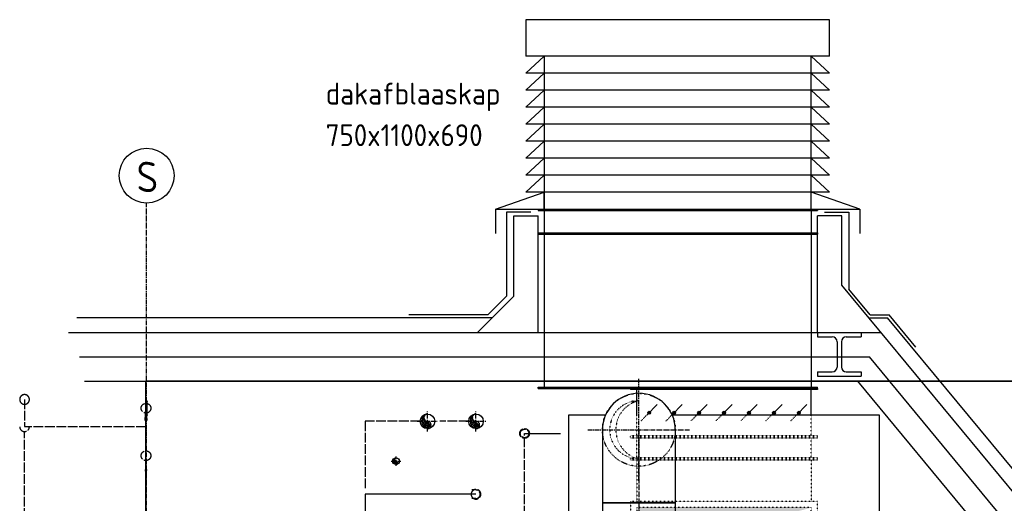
# Model space of a CAD drawing. Header units: millimetres. Extents: x -75 to 108309, y -75 to 76928.
# Tile 18 of 31: x 24805 to 28860, y 62444 to 64433. Entities that reach past the tile are written whole.
import ezdxf
from ezdxf.enums import TextEntityAlignment as Align

# ---------------------------------------------------------------- set-up
doc = ezdxf.new("R2010")
doc.units = ezdxf.units.MM
for name, pattern in [('2322105', [47, 40, -7]), ('CENTER2', [28.575, 19.05, -3.175, 3.175, -3.175]), ('SMALL_DASH', [1.5, 0.5, -1])]:
    doc.linetypes.add(name, pattern=pattern)
for name, color, linetype in [('00ATT025', 2, 'Continuous'), ('BL$2----BOUWKUNDIG', 8, 'Continuous'), ('BT$2----BOUWKUNDIG', 7, 'Continuous'), ('WL531---_D', 5, 'Continuous'), ('WL531---_HARTLIJN', 1, 'CENTER2'), ('WL5501--', 4, '2322105'), ('WL5501--_D', 4, 'Continuous'), ('WL5501--_HARTLIJN', 1, 'CENTER2'), ('WL561---', 4, 'Continuous'), ('WL562---_D', 4, 'Continuous'), ('WL570---_RETOUR_D', 5, 'Continuous'), ('WL570---_TOEVOER_D', 3, 'Continuous'), ('WL570---_TOEVOER_HL', 1, 'CENTER2'), ('WM5501--', 1, 'Continuous'), ('WM570---_RETOUR', 1, 'Continuous')]:
    doc.layers.add(name, color=color, linetype=linetype)
doc.layers.add('WM$5----_HULPRUIMTE', color=1, linetype='Continuous', plot=False)
doc.styles.add('BURO-018', font='BUROFONT', dxfattribs={"height": 1.8})
doc.styles.add('STABICAD-018', font='ISOCP.SHX', dxfattribs={"height": 36})
doc.styles.add('STABICAD-025', font='ISOCP.SHX', dxfattribs={"height": 50})

# ---------------------------------------------------------------- blocks, each defined once
blk = doc.blocks.new('*U24')
at = {"color": 2, "linetype": 'SMALL_DASH'}
for p, q in [((-384.5, 559.5, -2945), (-384.5, 554.5, -2945)), ((384.5, 559.5, -2945), (-384.5, 559.5, -2945)), ((384.5, 554.5, -2945), (-384.5, 554.5, -2945)), ((-359.5, 554.5, -2945), (-359.5, 509.5, -2945)), ((359.5, 554.5, -2945), (359.5, 509.5, -2945)), ((384.5, 559.5, -2945), (384.5, 554.5, -2945)), ((-359.5, 509.5, -2945), (-359.5, 384.5, -2945)), ((359.5, 509.5, -2945), (359.5, 384.5, -2945))]:
    blk.add_line(p, q, dxfattribs=at)
at = {"layer": 'BL$2----BOUWKUNDIG', "color": 2, "style": 'STABICAD-018'}
for tag in ['CODE', 'SECTIONCODE', 'POSITIONCODE']:
    blk.add_attdef(tag, (27705.5, 62066.5, 2945), '', height=1.8, dxfattribs=at)
blk = doc.blocks.new('*U21')
at = {"color": 2, "linetype": 'SMALL_DASH'}
for p, q in [((0, 384.5, -2945), (5, 384.5, -2945)), ((0, -384.5, -2945), (0, 384.5, -2945)), ((5, -384.5, -2945), (5, 384.5, -2945)), ((90.5, 384.5, -2945), (85.5, 384.5, -2945)), ((85.5, -384.5, -2945), (85.5, 384.5, -2945)), ((90.5, -384.5, -2945), (90.5, 384.5, -2945)), ((5, 359.5, -2945), (85.5, 359.5, -2945)), ((5, -359.5, -2945), (85.5, -359.5, -2945)), ((0, -384.5, -2945), (5, -384.5, -2945)), ((90.5, -384.5, -2945), (85.5, -384.5, -2945))]:
    blk.add_line(p, q, dxfattribs=at)
at = {"layer": 'BL$2----BOUWKUNDIG', "color": 2, "style": 'STABICAD-018'}
for tag, p in [('POSITIONCODE', (27705.5, 62670.7, 3245)), ('SECTIONCODE', (28005.5, 62670.7, 2945)), ('CODE', (27705.5, 62626, 2945))]:
    blk.add_attdef(tag, p, '', height=1.8, dxfattribs=at)
blk = doc.blocks.new('*U19')
at = {"linetype": 'Continuous'}
for points in [[(0, 314.1), (-1.2, 314), (-2.3, 313.7), (-3.4, 313.1), (-4.3, 312.3), (-5, 311.4), (-5.6, 310.3), (-5.9, 309.2), (-6, 308), (-5.8, 306.8), (-5.4, 305.6), (-4.8, 304.6), (-4, 303.7), (-3.1, 303), (-2, 302.5), (-0.8, 302.2), (0.3, 302.2), (1.5, 302.4), (2.7, 302.8), (3.7, 303.4), (4.5, 304.2), (5.2, 305.2), (5.7, 306.3), (6, 307.5), (6, 308.7), (5.7, 309.8), (5.3, 311), (4.6, 311.9), (3.8, 312.8), (2.8, 313.4), (1.7, 313.9), (0.5, 314.1)], [(0, 211.4), (-1.2, 211.3), (-2.3, 210.9), (-3.4, 210.4), (-4.3, 209.6), (-5, 208.7), (-5.6, 207.6), (-5.9, 206.4), (-6, 205.3), (-5.8, 204.1), (-5.4, 202.9), (-4.8, 201.9), (-4, 201), (-3.1, 200.3), (-2, 199.8), (-0.8, 199.5), (0.3, 199.4), (1.5, 199.6), (2.7, 200.1), (3.7, 200.7), (4.5, 201.5), (5.2, 202.5), (5.7, 203.6), (6, 204.8), (6, 206), (5.7, 207.1), (5.3, 208.2), (4.6, 209.2), (3.8, 210.1), (2.8, 210.7), (1.7, 211.2), (0.5, 211.4)], [(0, 108.7), (-1.2, 108.6), (-2.3, 108.2), (-3.4, 107.7), (-4.3, 106.9), (-5, 106), (-5.6, 104.9), (-5.9, 103.7), (-6, 102.5), (-5.8, 101.4), (-5.4, 100.2), (-4.8, 99.2), (-4, 98.3), (-3.1, 97.6), (-2, 97.1), (-0.8, 96.8), (0.3, 96.7), (1.5, 96.9), (2.7, 97.3), (3.7, 98), (4.5, 98.8), (5.2, 99.8), (5.7, 100.9), (6, 102), (6, 103.2), (5.7, 104.4), (5.3, 105.5), (4.6, 106.5), (3.8, 107.4), (2.8, 108), (1.7, 108.5), (0.5, 108.7)], [(0, 6), (-1.2, 5.9), (-2.3, 5.5), (-3.4, 4.9), (-4.3, 4.2), (-5, 3.2), (-5.6, 2.2), (-5.9, 1), (-6, -0.2), (-5.8, -1.4), (-5.4, -2.5), (-4.8, -3.5), (-4, -4.4), (-3.1, -5.1), (-2, -5.6), (-0.8, -5.9), (0.3, -6), (1.5, -5.8), (2.7, -5.4), (3.7, -4.7), (4.5, -3.9), (5.2, -2.9), (5.7, -1.8), (6, -0.7), (6, 0.5), (5.7, 1.7), (5.3, 2.8), (4.6, 3.8), (3.8, 4.6), (2.8, 5.3), (1.7, 5.8), (0.5, 6)], [(0, -96.7), (-1.2, -96.8), (-2.3, -97.2), (-3.4, -97.8), (-4.3, -98.5), (-5, -99.5), (-5.6, -100.5), (-5.9, -101.7), (-6, -102.9), (-5.8, -104.1), (-5.4, -105.2), (-4.8, -106.2), (-4, -107.1), (-3.1, -107.8), (-2, -108.4), (-0.8, -108.6), (0.3, -108.7), (1.5, -108.5), (2.7, -108.1), (3.7, -107.5), (4.5, -106.6), (5.2, -105.7), (5.7, -104.6), (6, -103.4), (6, -102.2), (5.7, -101), (5.3, -99.9), (4.6, -98.9), (3.8, -98.1), (2.8, -97.4), (1.7, -97), (0.5, -96.7)], [(0, -199.4), (-1.2, -199.6), (-2.3, -199.9), (-3.4, -200.5), (-4.3, -201.3), (-5, -202.2), (-5.6, -203.3), (-5.9, -204.4), (-6, -205.6), (-5.8, -206.8), (-5.4, -207.9), (-4.8, -209), (-4, -209.8), (-3.1, -210.6), (-2, -211.1), (-0.8, -211.4), (0.3, -211.4), (1.5, -211.2), (2.7, -210.8), (3.7, -210.2), (4.5, -209.3), (5.2, -208.4), (5.7, -207.3), (6, -206.1), (6, -204.9), (5.7, -203.7), (5.3, -202.6), (4.6, -201.6), (3.8, -200.8), (2.8, -200.1), (1.7, -199.7), (0.5, -199.5)], [(0, -302.2), (-1.2, -302.3), (-2.3, -302.6), (-3.4, -303.2), (-4.3, -304), (-5, -304.9), (-5.6, -306), (-5.9, -307.1), (-6, -308.3), (-5.8, -309.5), (-5.4, -310.6), (-4.8, -311.7), (-4, -312.6), (-3.1, -313.3), (-2, -313.8), (-0.8, -314.1), (0.3, -314.1), (1.5, -313.9), (2.7, -313.5), (3.7, -312.9), (4.5, -312.1), (5.2, -311.1), (5.7, -310), (6, -308.8), (6, -307.6), (5.7, -306.4), (5.3, -305.3), (4.6, -304.3), (3.8, -303.5), (2.8, -302.8), (1.7, -302.4), (0.5, -302.2)]]:
    blk.add_hatch(color=2, dxfattribs=at).paths.add_polyline_path(points, flags=0)
at = {"color": 2, "linetype": 'SMALL_DASH'}
for p, q in [((-100, 384.5, -2945), (-95, 384.5, -2945)), ((-100, -384.5, -2945), (-100, 384.5, -2945)), ((-95, -384.5, -2945), (-95, 384.5, -2945)), ((-95, 359.5, -2945), (-10, 359.5, -2945)), ((-33.6, 341.7, -2945), (-10, 318.1, -2945)), ((-33.6, 239, -2945), (-10, 215.4, -2945)), ((-33.6, 136.3, -2945), (-10, 112.7, -2945)), ((-33.6, 33.6, -2945), (-10, 10, -2945)), ((-33.6, -69.1, -2945), (-10, -92.7, -2945)), ((-33.6, -171.8, -2945), (-10, -195.4, -2945)), ((-33.6, -274.6, -2945), (-10, -298.1, -2945)), ((-95, -359.5, -2945), (-10, -359.5, -2945)), ((-100, -384.5, -2945), (-95, -384.5, -2945))]:
    blk.add_line(p, q, dxfattribs=at)
at = {"color": 2, "linetype": 'Continuous'}
for p, q in [((100, 384.5, -2945), (95, 384.5, -2945)), ((95, -384.5, -2945), (95, 384.5, -2945)), ((100, -384.5, -2945), (100, 384.5, -2945)), ((-10, 359.5, -2945), (95, 359.5, -2945)), ((-10, 318.1, -2945), (33.6, 274.6, -2945)), ((-10, 215.4, -2945), (33.6, 171.8, -2945)), ((-10, 112.7, -2945), (33.6, 69.1, -2945)), ((-10, 10, -2945), (33.6, -33.6, -2945)), ((-10, -92.7, -2945), (33.6, -136.3, -2945)), ((-10, -195.4, -2945), (33.6, -239, -2945)), ((-10, -298.1, -2945), (33.6, -341.7, -2945)), ((-10, -359.5, -2945), (95, -359.5, -2945)), ((100, -384.5, -2945), (95, -384.5, -2945))]:
    blk.add_line(p, q, dxfattribs=at)
for centre in [(0, 308.1, -2945), (0, 205.4, -2945), (0, 102.7, -2945), (0, 0, -2945), (0, -102.7, -2945), (0, -205.4, -2945), (0, -308.1, -2945)]:
    blk.add_circle(centre, 5.99, dxfattribs=at)
at = {"layer": 'BL$2----BOUWKUNDIG', "color": 1, "style": 'STABICAD-018'}
for tag, p in [('PRODUCTCODE', (28930.5, 64041.5, 2945)), ('PRODUCTCODE2', (27705.5, 62816.5, 2945))]:
    blk.add_attdef(tag, p, '', height=1.8, dxfattribs=at)
at = {"layer": 'BL$2----BOUWKUNDIG', "color": 2, "style": 'STABICAD-018'}
for tag, p in [('CODE', (27705.5, 62916.5, 2945)), ('FREETEXT', (27705.5, 62866.5, 2945)), ('SECTIONCODE', (27705.5, 62816.5, 2945)), ('POSITIONCODE', (27705.5, 62816.5, 2945)), ('INDICATIONTEXT', (28555.5, 61966.5, 2945))]:
    blk.add_attdef(tag, p, '', height=1.8, dxfattribs=at)
blk = doc.blocks.new('*U22')
at = {"linetype": 'Continuous'}
blk.add_hatch(color=0, dxfattribs=at).paths.add_polyline_path([(-359.5, 359.5), (-359.5, -359.5), (359.5, -359.5), (-208.5, -208.5)], flags=0)
at = {"color": 2, "linetype": 'SMALL_DASH'}
for p, q in [((384.5, 384.5, -3670), (-384.5, 384.5, -3670)), ((-384.5, 384.5, -3670), (-384.5, -384.5, -3670)), ((384.5, -384.5, -3670), (384.5, 384.5, -3670)), ((359.5, 359.5, -3670), (-359.5, 359.5, -3670)), ((-359.5, 359.5, -3670), (-359.5, -359.5, -3670)), ((359.5, -359.5, -3670), (359.5, 359.5, -3670)), ((-359.5, -359.5, -3670), (359.5, -359.5, -3670)), ((-384.5, -384.5, -3670), (384.5, -384.5, -3670))]:
    blk.add_line(p, q, dxfattribs=at)
at = {"layer": 'BL$2----BOUWKUNDIG', "color": 2, "style": 'STABICAD-018'}
for tag, p in [('CODE', (27705.5, 62066.5, 3670)), ('SECTIONCODE', (27780, 62066.5, 3370)), ('POSITIONCODE', (28005.5, 62066.5, 3595.5))]:
    blk.add_attdef(tag, p, '', height=1.8, dxfattribs=at)
blk = doc.blocks.new('*U134')
at = {"color": 0, "linetype": 'Continuous'}
for p, q in [((0, 575, -2945), (5, 575, -2945)), ((0, -575, -2945), (0, 575, -2945)), ((5, -575, -2945), (5, 575, -2945)), ((736.8, 575, -2945), (731.8, 575, -2945)), ((731.8, -575, -2945), (731.8, 575, -2945)), ((736.8, -575, -2945), (736.8, 575, -2945)), ((5, 550, -2945), (731.8, 550, -2945)), ((5, -550, -2945), (731.8, -550, -2945)), ((0, -575, -2945), (5, -575, -2945)), ((736.8, -575, -2945), (731.8, -575, -2945))]:
    blk.add_line(p, q, dxfattribs=at)
at = {"layer": 'BL$2----BOUWKUNDIG', "color": 2, "style": 'STABICAD-018'}
blk.add_attdef('CODE', (27515, 63653.3, 2945), '', height=1.8, rotation=90, dxfattribs=at)
for tag, p in [('SECTIONCODE', (27515, 63306.5, 2645)), ('POSITIONCODE', (27665, 63285.4, 2945))]:
    blk.add_attdef(tag, p, '', height=1.8, dxfattribs=at)
blk = doc.blocks.new('*U124')
at = {"layer": 'WL570---_TOEVOER_HL', "linetype": 'CENTER2'}
for p, q in [((0, -210), (0, 210)), ((210, 0), (-210, 0))]:
    blk.add_line(p, q, dxfattribs=at)
at = {"layer": 'WL570---_TOEVOER_HL', "linetype": 'SMALL_DASH'}
blk.add_circle((0, 0, -8564.4), 150, dxfattribs=at)
at = {"layer": 'WL570---_TOEVOER_HL', "linetype": 'CENTER2'}
blk.add_circle((0, 0, -8564.4), 0.0125, dxfattribs=at)
at = {"layer": 'WL570---_TOEVOER_HL', "linetype": 'SMALL_DASH'}
for centre, radius, start, end in [((0, 0, -8564.4), 120, 180, 0), ((0, 28.5, -8564.4), 123.3, 193.3512, 346.6488)]:
    blk.add_arc(centre, radius, start, end, dxfattribs=at)
at = {"layer": 'WM5501--', "color": 2, "style": 'STABICAD-018'}
for tag, p in [('SECTIONCODE', (28212.3, 62896.5, 8564.4)), ('CODE', (27355, 62746.5, 8564.4)), ('POSITIONCODE', (27505, 62746.5, 9255.7))]:
    blk.add_attdef(tag, p, '', height=1.8, dxfattribs=at)
blk = doc.blocks.new('*U125')
at = {"color": 0, "linetype": 'Continuous'}
for p, q in [((-3000, 0), (-3000, 5407.6)), ((-3000, 5407.6), (-3000, 0)), ((-3000, 0), (-3000, 0)), ((0, 0), (-3000, 0)), ((0, 0), (-3000, 0))]:
    blk.add_line(p, q, dxfattribs=at)
at = {"layer": 'WM5501--', "color": 2, "style": 'STABICAD-018'}
blk.add_attdef('CODE', (25325.5, 59946.5), '', height=1.8, rotation=90, dxfattribs=at)
blk = doc.blocks.new('H-balk')
at = {"layer": 'BL$2----BOUWKUNDIG'}
for p, q in [((-90, 0), (90, 0)), ((-90, 0), (-90, -18)), ((90, 0), (90, -18)), ((-90, -18), (-29, -18)), ((-9, -38), (-9, -142)), ((9, -38), (9, -142)), ((29, -18), (90, -18)), ((-90, -162), (-29, -162)), ((-90, -162), (-90, -180)), ((29, -162), (90, -162)), ((90, -162), (90, -180)), ((-90, -180), (90, -180))]:
    blk.add_line(p, q, dxfattribs=at)
for centre, start, end in [((-29, -38), 0, 90), ((29, -38), 90, 180), ((-29, -142), 270, 0), ((29, -142), 180, 270)]:
    blk.add_arc(centre, 20, start, end, dxfattribs=at)
blk = doc.blocks.new('dakafblaaskap zij')
at = {"layer": 'BL$2----BOUWKUNDIG', "color": 253}
for p, q in [((635.1, 780), (-614.9, 780)), ((-614.9, 780), (-614.9, 630)), ((635.1, 630), (635.1, 780)), ((635.1, 630), (-614.9, 630)), ((-614.9, 560), (-539.9, 630)), ((635.1, 560), (560.1, 630)), ((635.1, 560), (-614.9, 560)), ((-614.9, 490), (-539.9, 560)), ((635.1, 490), (560.1, 560)), ((635.1, 490), (-614.9, 490)), ((-614.9, 420), (-539.9, 490)), ((635.1, 420), (560.1, 490)), ((635.1, 420), (-614.9, 420)), ((-614.9, 350), (-539.9, 420)), ((635.1, 350), (560.1, 420)), ((635.1, 350), (-614.9, 350)), ((-614.9, 280), (-539.9, 350)), ((635.1, 280), (560.1, 350)), ((635.1, 280), (-614.9, 280)), ((-614.9, 210), (-539.9, 280)), ((635.1, 210), (560.1, 280)), ((635.1, 210), (-614.9, 210)), ((-614.9, 140), (-539.9, 210)), ((635.1, 140), (560.1, 210)), ((635.1, 140), (-614.9, 140)), ((-614.9, 70), (-539.9, 140)), ((635.1, 70), (560.1, 140)), ((-739.9, 0), (-539.9, 70)), ((635.1, 70), (-614.9, 70)), ((-539.9, 0), (-539.9, 70)), ((560.1, 0), (560.1, 70)), ((760.1, 0), (560.1, 70)), ((-739.9, 0), (760.1, 0)), ((-739.9, 0), (-739.9, -100)), ((760.1, 0), (760.1, -100))]:
    blk.add_line(p, q, dxfattribs=at)
blk.add_lwpolyline([(-539.9, 0), (560.1, 0), (560.1, 630), (-539.9, 630)], close=True, dxfattribs=at)
blk = doc.blocks.new('*U73')
at = {"color": 0, "linetype": '2322105'}
blk.add_line((0, 0), (0, 0, 500), dxfattribs=at)
blk.add_circle((0, 0, 500), 17.5, dxfattribs=at)
at = {"layer": 'WM5501--', "color": 2, "style": 'STABICAD-018'}
for tag in ['CODE', 'SECTIONCODE', 'POSITIONCODE']:
    blk.add_attdef(tag, (8259.8, 61655.4), '', height=1.2, rotation=270, dxfattribs=at)
blk = doc.blocks.new('*U136')
at = {"color": 0, "linetype": '2322105'}
for p, q in [((-17.5, 0, 500), (-17.5, -17.5, 500)), ((0, 0), (0, 0, 500)), ((17.5, 0, 500), (17.5, -17.5, 500))]:
    blk.add_line(p, q, dxfattribs=at)
blk.add_arc((0, 0, 500), 17.5, 0, 180, dxfattribs=at)
at = {"layer": 'BL$2----BOUWKUNDIG', "color": 2, "style": 'STABICAD-018'}
for tag in ['SECTIONCODE', 'CODE', 'POSITIONCODE']:
    blk.add_attdef(tag, (26684.3, 62481.2), '', height=1.2, rotation=270, dxfattribs=at)
blk = doc.blocks.new('*U137')
at = {"color": 0, "linetype": 'Continuous'}
blk.add_circle((0, 0), 30.1, dxfattribs=at)
for centre, radius, start, end in [((5.9, 0.6), 30.1, 122.9221, 266.9628), ((11.5, 2.3), 30.1, 151.6522, 263.7819), ((0, 15.1), 15.1, 90, 270), ((16.8, 5.1), 30.1, 174.6069, 260.2716), ((21.3, 8.8), 30.1, 192.3501, 256.1233), ((25.1, 13.4), 30.1, 206.1028, 250.6419), ((0, -15.1), 15.1, 270, 90)]:
    blk.add_arc(centre, radius, start, end, dxfattribs=at)
at = {"layer": 'WL5501--_HARTLIJN', "linetype": 'CENTER2'}
for p, q in [((0, -42.2, 100), (0, 42.2, 100)), ((-42.2, 0, 100), (42.2, 0, 100))]:
    blk.add_line(p, q, dxfattribs=at)
blk.add_circle((0, 0), 0.0125, dxfattribs=at)
at = {"layer": 'BL$2----BOUWKUNDIG', "color": 2, "style": 'STABICAD-025'}
for tag in ['CODE', 'POSITIONCODE', 'SECTIONCODE']:
    blk.add_attdef(tag, (26684.3, 62781.2), '', height=1.2, dxfattribs=at)
blk = doc.blocks.new('*U138')
at = {"color": 0, "linetype": 'Continuous'}
blk.add_circle((0, 0), 14, dxfattribs=at)
for centre, radius, start, end in [((2.7, 0.3), 14, 122.9221, 266.9628), ((5.4, 1.1), 14, 151.6522, 263.7819), ((0, 7), 7, 90, 270), ((7.8, 2.4), 14, 174.6069, 260.2716), ((9.9, 4.1), 14, 192.3501, 256.1233), ((11.6, 6.2), 14, 206.1028, 250.6419), ((0, -7), 7, 270, 90)]:
    blk.add_arc(centre, radius, start, end, dxfattribs=at)
at = {"layer": 'WL531---_HARTLIJN', "linetype": 'CENTER2'}
for p, q in [((-19.6, 0, 100), (19.6, 0, 100)), ((0, -19.6, 100), (0, 19.6, 100))]:
    blk.add_line(p, q, dxfattribs=at)
blk.add_circle((0, 0), 0.0125, dxfattribs=at)
at = {"layer": 'BL$2----BOUWKUNDIG', "color": 2, "style": 'STABICAD-025'}
for tag in ['CODE', 'SECTIONCODE', 'POSITIONCODE']:
    blk.add_attdef(tag, (26355.2, 62617.4), '', height=1.2, dxfattribs=at)
blk = doc.blocks.new('*U366')
at = {"color": 0, "linetype": 'Continuous'}
for p, q in [((0, 575, -2945), (5, 575, -2945)), ((0, -575, -2945), (0, 575, -2945)), ((5, -575, -2945), (5, 575, -2945)), ((640, 575, -2945), (635, 575, -2945)), ((635, -575, -2945), (635, 575, -2945)), ((640, -575, -2945), (640, 575, -2945)), ((5, 550, -2945), (635, 550, -2945)), ((5, -550, -2945), (635, -550, -2945)), ((0, -575, -2945), (5, -575, -2945)), ((640, -575, -2945), (635, -575, -2945))]:
    blk.add_line(p, q, dxfattribs=at)
at = {"layer": 'WL562---_D', "color": 2, "style": 'STABICAD-018'}
blk.add_attdef('CODE', (27515, 63556.5, 2945), '', height=1.8, rotation=90, dxfattribs=at)
for tag, p in [('SECTIONCODE', (27515, 63209.7, 2645)), ('POSITIONCODE', (27575, 63237, 2945))]:
    blk.add_attdef(tag, p, '', height=1.8, dxfattribs=at)
blk = doc.blocks.new('*U369')
at = {"color": 0, "linetype": '2322105'}
blk.add_line((0, 0), (0, 0, 1220.3), dxfattribs=at)
blk.add_arc((0, 0, 1220.3), 20, 272.866, 267.134, dxfattribs=at)
at = {"layer": 'WL562---_D', "color": 2, "style": 'STABICAD-018'}
for tag in ['CODE', 'SECTIONCODE', 'POSITIONCODE']:
    blk.add_attdef(tag, (24825.5, 62871.2, 4604.8), '', height=1.2, dxfattribs=at)
blk = doc.blocks.new('*U370')
at = {"color": 0, "linetype": '2322105'}
blk.add_line((0, 0), (111, 0, 111), dxfattribs=at)
for centre, start, end in [((0, 0), 90, 270), ((112, 0, 112), 270, 87.134)]:
    blk.add_arc(centre, 20, start, end, dxfattribs=at)
at = {"layer": 'WL562---_D', "color": 2, "style": 'STABICAD-018'}
for tag in ['CODE', 'SECTIONCODE', 'POSITIONCODE']:
    blk.add_attdef(tag, (24825.5, 62871.2, 5825.1), '', height=1.2, dxfattribs=at)
blk = doc.blocks.new('*U371')
at = {"color": 0, "linetype": '2322105'}
blk.add_line((0, 0), (0, 0, -535), dxfattribs=at)
blk.add_circle((0, 0), 20, dxfattribs=at)
at = {"layer": 'WL562---_D', "color": 2, "style": 'STABICAD-018'}
for tag in ['CODE', 'SECTIONCODE', 'POSITIONCODE']:
    blk.add_attdef(tag, (25325.5, 62639.7, 4604.8), '', height=1.2, dxfattribs=at)
blk = doc.blocks.new('PI_SYM161')
at = {"color": 0, "linetype": 'Continuous'}
for p, q in [((-2, 0), (-2.5, 0)), ((-1.5, -1), (-2, 0)), ((-1, 1), (-1.5, -1)), ((-1.5, -2.5), (0, 0)), ((-0.5, 0), (-1, 1)), ((0, 0), (-0.5, 0)), ((2.5, 1.5), (0, 0)), ((0, 0), (1.5, -2.5)), ((0, 0), (2.5, -1.5)), ((2.5, -1.5), (2.5, 1.5)), ((1.5, -2.5), (-1.5, -2.5))]:
    blk.add_line(p, q, dxfattribs=at)
at = {"color": 0, "linetype": 'Continuous', "style": 'BURO-018', "flags": 1}
for tag, p in [('SW_CODE', (0, 0)), ('SW_WIDTH', (0, -2.5)), ('SW_FLOW', (0, -5))]:
    blk.add_attdef(tag, p, '', height=1.8, dxfattribs=at)
blk = doc.blocks.new('*U372')
at = {"color": 0, "linetype": '2322105'}
blk.add_line((0, 0), (0, 0, 70.5), dxfattribs=at)
blk.add_circle((0, 0, 70.5), 20, dxfattribs=at)
at = {"layer": 'WL562---_D', "color": 2, "style": 'STABICAD-018'}
for tag in ['CODE', 'SECTIONCODE', 'POSITIONCODE']:
    blk.add_attdef(tag, (25325.5, 62835.2, 4238.9), '', height=1.2, dxfattribs=at)
blk = doc.blocks.new('PI_SYM173')
at = {"color": 0, "linetype": 'Continuous'}
for p, q in [((-1.5, 5), (0, 3.5)), ((0, 3.5), (1.5, 5)), ((0, 3.5), (0, 0))]:
    blk.add_line(p, q, dxfattribs=at)
at = {"color": 0, "linetype": 'Continuous', "style": 'BURO-018', "flags": 1}
blk.add_attdef('CODE', text='', height=1.8, dxfattribs=at).set_placement((0.18, 1.62), align=Align.CENTER)
blk = doc.blocks.new('*U373')
at = {"color": 0, "linetype": 'Continuous'}
for p, q in [((-150, 260.5, -10360), (-150, 300, -10360)), ((-150, 300, -10360), (150, 300, -10360)), ((150, 260.5, -10360), (150, 300, -10360)), ((-150, 184.2, -10360), (-150, 260.5, -10360)), ((150, 184.2, -10360), (150, 260.5, -10360)), ((-150, 115.8, -10360), (-150, 184.2, -10360)), ((150, 115.8, -10360), (150, 184.2, -10360)), ((-150, 59.9, -10360), (-150, 115.8, -10360)), ((150, 59.9, -10360), (150, 115.8, -10360)), ((-150, 20.4, -10360), (-150, 59.9, -10360)), ((150, 20.4, -10360), (150, 59.9, -10360)), ((-150, 0, -10360), (-150, 20.4, -10360)), ((150, 0, -10360), (150, 20.4, -10360))]:
    blk.add_line(p, q, dxfattribs=at)
blk.add_arc((0, 0, -10360), 150, 180, 0, dxfattribs=at)
at = {"layer": 'WL570---_TOEVOER_HL', "linetype": 'CENTER2'}
blk.add_line((0, 0, -10360), (0, 300, -10360), dxfattribs=at)
at = {"layer": 'WL562---_D', "color": 2, "style": 'STABICAD-018'}
for tag in ['CODE', 'SECTIONCODE', 'POSITIONCODE']:
    blk.add_attdef(tag, (27355, 62746.5, 10360), '', height=1.8, dxfattribs=at)
blk = doc.blocks.new('*U472')
at = {"color": 0, "linetype": '2322105'}
blk.add_line((0, 0), (0, 0, 1220.3), dxfattribs=at)
blk.add_arc((0, 0, 1220.3), 20, 272.866, 267.134, dxfattribs=at)
at = {"layer": 'BL$2----BOUWKUNDIG', "color": 2, "style": 'STABICAD-018'}
for tag in ['CODE', 'SECTIONCODE', 'POSITIONCODE']:
    blk.add_attdef(tag, (24825.5, 62871.2, 4604.8), '', height=1.2, dxfattribs=at)
blk = doc.blocks.new('*U474')
at = {"color": 0, "linetype": '2322105'}
blk.add_line((0, 0), (111, 0, 111), dxfattribs=at)
for centre, start, end in [((0, 0), 90, 270), ((112, 0, 112), 270, 87.134)]:
    blk.add_arc(centre, 20, start, end, dxfattribs=at)
at = {"layer": 'BL$2----BOUWKUNDIG', "color": 2, "style": 'STABICAD-018'}
for tag in ['CODE', 'SECTIONCODE', 'POSITIONCODE']:
    blk.add_attdef(tag, (24825.5, 62871.2, 5825.1), '', height=1.2, dxfattribs=at)
blk = doc.blocks.new('*U476')
at = {"color": 0, "linetype": '2322105'}
blk.add_line((0, 0), (0, 0, -535), dxfattribs=at)
blk.add_circle((0, 0), 20, dxfattribs=at)
at = {"layer": 'BL$2----BOUWKUNDIG', "color": 2, "style": 'STABICAD-018'}
for tag in ['CODE', 'SECTIONCODE', 'POSITIONCODE']:
    blk.add_attdef(tag, (25325.5, 62639.7, 4604.8), '', height=1.2, dxfattribs=at)
blk = doc.blocks.new('*U477')
at = {"color": 0, "linetype": '2322105'}
blk.add_line((0, 0), (0, 0, 70.5), dxfattribs=at)
blk.add_circle((0, 0, 70.5), 20, dxfattribs=at)
at = {"layer": 'BL$2----BOUWKUNDIG', "color": 2, "style": 'STABICAD-018'}
for tag in ['CODE', 'SECTIONCODE', 'POSITIONCODE']:
    blk.add_attdef(tag, (25325.5, 62835.2, 4238.9), '', height=1.2, dxfattribs=at)
blk = doc.blocks.new('*U478')
at = {"color": 0, "linetype": '2322105'}
blk.add_line((0, 0), (0, 0, 480), dxfattribs=at)
blk.add_circle((0, 0, 480), 20, dxfattribs=at)
at = {"layer": 'BL$2----BOUWKUNDIG', "color": 2, "style": 'STABICAD-018'}
for tag in ['CODE', 'POSITIONCODE', 'SECTIONCODE']:
    blk.add_attdef(tag, (26884.3, 62731.2, 20), '', height=1.2, dxfattribs=at)
blk = doc.blocks.new('*U479')
at = {"color": 0, "linetype": '2322105'}
blk.add_line((0, 0), (0, 0, 480), dxfattribs=at)
blk.add_arc((0, 0, 480), 20, 182.866, 177.134, dxfattribs=at)
at = {"layer": 'BL$2----BOUWKUNDIG', "color": 2, "style": 'STABICAD-018'}
for tag in ['CODE', 'POSITIONCODE', 'SECTIONCODE']:
    blk.add_attdef(tag, (26684.3, 62481.2), '', height=1.2, dxfattribs=at)
blk = doc.blocks.new('*U502')
at = {"color": 0, "linetype": 'Continuous'}
for p, q in [((80, 620, -5682.5), (0, 620, -5682.5)), ((0, 620, -5682.5), (0, 500.5, -5682.5)), ((1340, 640, -5682.5), (80, 640, -5682.5)), ((80, 640, -5682.5), (80, 500.5, -5682.5)), ((1340, 488, -5682.5), (1340, 640, -5682.5)), ((1340, -640, -5682.5), (1340, 213, -5682.5)), ((80, -553.5, -5682.5), (80, -640, -5682.5)), ((0, -583.6, -5682.5), (0, -620, -5682.5)), ((0, -620, -5682.5), (80, -620, -5682.5)), ((80, -640, -5682.5), (1340, -640, -5682.5))]:
    blk.add_line(p, q, dxfattribs=at)
at = {"layer": '00ATT025', "color": 2, "style": 'STABICAD-018'}
for tag, p in [('FREETEXT', (27655.5, 61466.5, 5682.5)), ('CODE', (27705.5, 61466.5, 5682.5)), ('SECTIONCODE', (27705.5, 61466.5, 5682.5)), ('LABEL', (27705.5, 61466.5, 5682.5)), ('POSITIONCODE', (27705.5, 61466.5, 5682.5))]:
    blk.add_attdef(tag, p, '', height=1.2, dxfattribs=at)
at = {"layer": '00ATT025', "color": 1, "style": 'STABICAD-018'}
blk.add_attdef('PRODUCTCODE', (27705.5, 61466.5, 5682.5), '', height=1.8, dxfattribs=at)
blk = doc.blocks.new('*U512')
at = {"color": 0, "linetype": 'Continuous'}
for p, q in [((0, 150, -10360), (882.5, 150, -10360)), ((0, -150, -10360), (0, 150, -10360)), ((882.5, 150, -10360), (882.5, -150, -10360)), ((0, -150, -10360), (882.5, -150, -10360))]:
    blk.add_line(p, q, dxfattribs=at)
at = {"layer": 'WL570---_TOEVOER_HL', "linetype": 'CENTER2'}
blk.add_line((0, 0, -10360), (882.5, 0, -10360), dxfattribs=at)
at = {"layer": '00ATT025', "color": 2, "style": 'STABICAD-018'}
for tag, p in [('CODE', (27355, 62446.5, 10360)), ('SECTIONCODE', (27355, 62446.5, 10360)), ('POSITIONCODE', (27355, 62005.8, 10420))]:
    blk.add_attdef(tag, p, '', height=1.8, dxfattribs=at)

msp = doc.modelspace()

# ---------------------------------------------------------------- linework, layer by layer
at = {"layer": 'BL$2----BOUWKUNDIG', "color": 1, "linetype": 'CENTER2'}
msp.add_line((25328.3, 59519.9), (25328.3, 63679.2), dxfattribs=at)
at = {"layer": 'BL$2----BOUWKUNDIG'}
for p, q in [((26910.5, 63641), (26810.5, 63641)), ((26810.5, 63641), (26810.5, 63296.2)), ((26840, 63296.5), (26840, 63626.8)), ((26840, 63626.8), (26940, 63626.8)), ((26940, 63146.5), (26940, 63626.8)), ((28090, 63146.5), (28090, 63626.8)), ((28190, 63626.8), (28090, 63626.8)), ((28119.5, 63641), (28219.5, 63641)), ((28190, 63340.9), (28190, 63626.8)), ((28219.5, 63641), (28219.5, 63324.9)), ((30893.2, 60079.7), (28190, 63340.9)), ((26840, 63296.5), (26690, 63146.5)), ((26810.5, 63296.2), (26733.3, 63219)), ((28307.3, 63219), (28219.5, 63324.9)), ((26750, 63206.5), (25041.1, 63206.5)), ((26733.3, 63219), (26408, 63219)), ((28301.4, 63206.5), (28379.3, 63206.5)), ((28307.3, 63219), (28385.2, 63219)), ((30984.1, 60064), (28379.3, 63206.5)), ((28495, 63086.6), (28385.2, 63219)), ((25006.3, 63146.5), (28351.1, 63146.5)), ((25051.2, 63046.5), (28304.1, 63046.5)), ((30658.2, 60206.5), (28304.1, 63046.5)), ((25072.2, 62946.5), (28257.1, 62946.5)), ((30528.3, 60206.5), (28257.1, 62946.5))]:
    msp.add_line(p, q, dxfattribs=at)
at = {"layer": 'BT$2----BOUWKUNDIG', "color": 2}
msp.add_circle((25328.3, 63791.9), 112.7, dxfattribs=at)
at = {"layer": 'WL5501--', "linetype": '2322105'}
for p, q in [((25325.5, 62815.2, 4238.9), (25325.5, 62733.5, 4238.9)), ((25325.5, 62759.2, 5937.1), (24825.5, 62759.2, 5937.1)), ((25325.5, 62759.2, 5937.1), (24825.5, 62759.2, 5937.1)), ((26454.1, 62781.2), (26228.3, 62781.2)), ((26228.3, 62781.2), (26228.3, 62506.2)), ((26454.1, 62781.2), (26228.3, 62781.2)), ((26654.1, 62781.5), (26535.5, 62781.5)), ((26654.1, 62781.5), (26535.5, 62781.5)), ((24825.5, 61725.3, 4604.8), (24825.5, 62739.2, 4604.8)), ((24825.5, 61725.3, 4604.8), (24825.5, 62739.2, 4604.8)), ((26884.3, 62731.2), (27031.7, 62731.2)), ((26884.3, 61406.2), (26884.3, 62731.2)), ((26904.3, 62731.2), (27031.7, 62731.2)), ((25325.5, 62659.7, 4359.4), (25325.5, 62710.2, 4359.4)), ((25325.5, 62619.7, 4069.8), (25325.5, 62527.4, 4069.8)), ((26684.3, 62481.2, 500), (26228.3, 62481.2, 500)), ((26228.3, 62481.2, 500), (26228.3, 60204.9, 500)), ((26664.3, 62481.2, 500), (26228.3, 62481.2, 500)), ((26228.3, 62461.2, 500), (26228.3, 60224.9, 500))]:
    msp.add_line(p, q, dxfattribs=at)

# ---------------------------------------------------------------- block references
at = {"layer": 'BL$2----BOUWKUNDIG', "color": 253}
msp.add_blockref('dakafblaaskap zij', (27504.9, 63653.3), dxfattribs=at)
at = {"layer": 'BL$2----BOUWKUNDIG'}
msp.add_blockref('H-balk', (28180, 63146.5), dxfattribs=at)
at = {"layer": 'WL531---_D', "linetype": 'Continuous'}
msp.add_blockref('*U138', (26355.2, 62617.4), dxfattribs=at)
at = {"layer": 'WL5501--', "linetype": '2322105'}
for name, p in [('*U369', (24825.5, 62871.2, 4604.8)), ('*U472', (24825.5, 62871.2, 4604.8)), ('*U372', (25325.5, 62835.2, 4238.9)), ('*U477', (25325.5, 62835.2, 4238.9)), ('*U478', (26884.3, 62731.2, 20)), ('*U479', (26684.3, 62481.2))]:
    msp.add_blockref(name, p, dxfattribs=at)
for name, p, rotation in [('*U370', (24825.5, 62871.2, 5825.1), 270), ('*U474', (24825.5, 62871.2, 5825.1), 270), ('*U73', (26884.3, 62731.2), 270), ('*U371', (25325.5, 62639.7, 4604.8), 180), ('*U476', (25325.5, 62639.7, 4604.8), 180), ('*U136', (26684.3, 62481.2), 270)]:
    msp.add_blockref(name, p, dxfattribs=dict(at, rotation=rotation))
at = {"layer": 'WL5501--_D', "linetype": 'Continuous'}
for p in [(26484.3, 62781.2), (26684.3, 62781.2)]:
    msp.add_blockref('*U137', p, dxfattribs=at)
at = {"layer": 'WL561---', "color": 2, "linetype": 'Continuous', "extrusion": (-0.995004, 0, -0.099833), "xscale": 20, "yscale": 20, "zscale": 20}
msp.add_blockref('PI_SYM161', (-62835.2, 1883.9, -25641.7), dxfattribs=at)
at = {"layer": 'WL561---', "linetype": 'Continuous', "extrusion": (-0.995004, 0, 0.099833), "xscale": 20, "yscale": 20, "zscale": 20, "rotation": 90}
msp.add_blockref('PI_SYM173', (-62483.5, 6746, -24775.8), dxfattribs=at)
msp.add_blockref('PI_SYM173', (-62483.5, 6746, -24775.8), dxfattribs=at)
at = {"layer": 'WL570---_RETOUR_D', "linetype": 'Continuous'}
for name, p, rotation in [('*U134', (27515, 63653.3, 2945), 270), ('*U366', (27515, 63556.5, 2945), 270), ('*U21', (27705.5, 62626, 2945), 90.00000000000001), ('*U22', (27705.5, 62066.5, 3670), 270)]:
    msp.add_blockref(name, p, dxfattribs=dict(at, rotation=rotation))
at = {"layer": 'WL570---_RETOUR_D', "color": 2, "linetype": 'Continuous', "rotation": 90.00000000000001}
msp.add_blockref('*U19', (27705.5, 62816.5, 2945), dxfattribs=at)
at = {"layer": 'WL570---_RETOUR_D', "linetype": 'Continuous'}
msp.add_blockref('*U24', (27705.5, 62066.5, 2945), dxfattribs=at)
at = {"layer": 'WL570---_TOEVOER_D', "linetype": 'Continuous'}
for name, p, rotation in [('*U124', (27355, 62746.5, 8564.4), 270), ('*U373', (27355, 62746.5, 10360), 180), ('*U502', (27705.5, 61466.5, 5682.5), 90.00000000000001), ('*U512', (27355, 62446.5, 10360), 270)]:
    msp.add_blockref(name, p, dxfattribs=dict(at, rotation=rotation))
at = {"layer": 'WM$5----_HULPRUIMTE', "linetype": 'Continuous', "rotation": 270}
msp.add_blockref('*U125', (25325.5, 59946.5), dxfattribs=at)

# ---------------------------------------------------------------- texts
at = {"layer": 'BT$2----BOUWKUNDIG', "color": 2, "style": 'STABICAD-025'}
msp.add_text('S', height=125, dxfattribs=at).set_placement((25286.9, 63724))
at = {"layer": 'WM570---_RETOUR', "style": 'STABICAD-018'}
for s, p in [('dakafblaaskap', (26065.7, 64084.3)), ('750x1100x690', (26065.7, 63913.3))]:
    msp.add_text(s, height=90, dxfattribs=at).set_placement(p)

doc.saveas('drawing.dxf')
